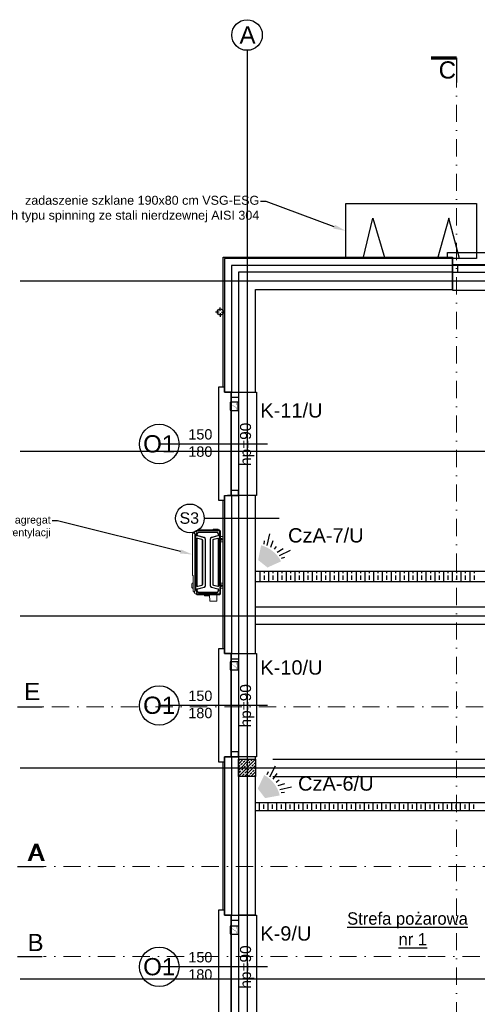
# Model space of a CAD drawing. Header units: millimetres. Extents: x -7023 to 53801, y 9849 to 33561.
# Tile 243 of 256: x 10553 to 11218, y 24014 to 25443. Entities that reach past the tile are written whole.
import ezdxf
from ezdxf.enums import TextEntityAlignment as Align

# ---------------------------------------------------------------- set-up
doc = ezdxf.new("R2010")
doc.units = ezdxf.units.MM
doc.linetypes.add('DASHDOT', pattern=[1, 0.5, -0.25, 0, -0.25])
doc.layers.get('0').update_dxf_attribs({"lineweight": 9})
doc.layers.add('.IE_podklad', color=252, linetype='Continuous')
doc.layers.add('IE_SSWiN', color=86, linetype='Continuous')
doc.styles.add('Arial', font='arial.ttf', dxfattribs={"height": 125})
doc.styles.add('MtX_Arial_2', font='txt')
doc.styles.add('Opisowy', font='arial.ttf')
doc.styles.get("Standard").update_dxf_attribs({"font": 'arial.ttf'})
doc.linetypes.add('ZIGZAG', pattern='A,0.00254,-5.08,[131,ltypeshp.shx,S=5.08,R=0,X=-5.08,Y=0],-10.16,[131,ltypeshp.shx,S=5.08,R=180,X=5.08,Y=0],-5.08', length=20.32254)

# ---------------------------------------------------------------- blocks, each defined once
blk = doc.blocks.new('AAT_KONTRKTRON')
blk.add_lwpolyline([(1, -8.3), (18.4, -8.3, 0.414214), (19.6, -7.1), (19.6, 10.4, 0.414214), (18.4, 11.6), (1, 11.6, 0.414214), (-0.2, 10.4), (-0.2, -7.1, 0.414214)], format="xyb", close=True)
at = {"const_width": 0.661}
for points in [[(1.8, -3), (6.4, -3), (13, 6.9)], [(13, -3), (17.7, -3)]]:
    blk.add_lwpolyline(points, dxfattribs=at)
blk = doc.blocks.new('A$C532745CC')
at = {"layer": 'IE_SSWiN'}
blk.add_hatch(color=256, dxfattribs=at).paths.add_polyline_path([(3.51, 1.29), (4.08, 3.03), (3.05, 4.07), (1.3, 3.52, 0.211193)])
for p, q in [((1.41, 2.8), (0, 2.31)), ((1.2, 3.15), (0.79, 3.05)), ((1.66, 2.35), (0.88, 1.99)), ((1.94, 1.94), (1.64, 1.64)), ((2.34, 1.66), (1.97, 0.89)), ((2.79, 1.4), (2.28, 0)), ((3.13, 1.19), (3.04, 0.78))]:
    blk.add_line(p, q, dxfattribs=at)

msp = doc.modelspace()

# ---------------------------------------------------------------- linework, layer by layer
at = {"layer": '.IE_podklad', "ltscale": 25}
for p, q in [((10883.6, 25399.2), (10883.6, 23307.1)), ((10554.1, 25063.9), (13853.1, 25063.9)), ((10554.1, 24816.9), (13853.1, 24816.9)), ((10554.1, 24577.9), (13536.7, 24577.9)), ((10554.1, 24356.9), (13853.1, 24356.9)), ((10554.1, 24050.9), (13853.1, 24050.9))]:
    msp.add_line(p, q, dxfattribs=at)
at = {"layer": '.IE_podklad', "linetype": 'ByBlock', "lineweight": -2}
for p, q in [((10911.3, 25179), (10903.3, 25179)), ((10608.4, 24715.4), (10600.4, 24715.4))]:
    msp.add_line(p, q, dxfattribs=at)
at = {"layer": '.IE_podklad', "linetype": 'ByBlock'}
for p, q in [((11027.1, 25096.4), (11027.1, 25176.4)), ((11027.1, 25176.4), (11217.1, 25176.4)), ((11217.1, 25176.4), (11217.1, 25096.4)), ((11052.1, 25096.4), (11066.2, 25154.8)), ((11066.2, 25154.8), (11083.8, 25096.4)), ((11176.6, 25154.8), (11160.3, 25096.4)), ((11192.1, 25096.4), (11176.6, 25154.8)), ((11217.1, 25096.4), (11027.1, 25096.4))]:
    msp.add_line(p, q, dxfattribs=at)
at = {"layer": '.IE_podklad'}
for p, q in [((10849.1, 25096.4), (10849.1, 25098.4)), ((10849.1, 25098.4), (11181.9, 25098.4)), ((11181.9, 25098.4), (11181.9, 25096.4)), ((10849.1, 24909.4), (10849.1, 25096.4)), ((11181.9, 25096.4), (10851.1, 25096.4)), ((10851.1, 25096.4), (10851.1, 24902.4)), ((11181.9, 25074.7), (11181.9, 25096.4)), ((11181.9, 25076.4), (10871.1, 25076.4)), ((10871.1, 25076.4), (10871.1, 24902.4)), ((11181.9, 25051.4), (11181.9, 25076.4)), ((10896.1, 24902.4), (10896.1, 25051.4)), ((10896.1, 25051.4), (11181.9, 25051.4)), ((10871.1, 24902.4), (10896.1, 24902.4)), ((10849.1, 24529.9), (10849.1, 24745.4)), ((10851.1, 24752.4), (10851.1, 24522.9)), ((10896.1, 24752.4), (10871.1, 24752.4)), ((10871.1, 24752.4), (10871.1, 24522.9)), ((10896.1, 24565.4), (10896.1, 24752.4)), ((10930.3, 24719.1), (10821.3, 24719.1)), ((10896.1, 24642.4), (11495.1, 24642.4)), ((10902.7, 24626.9), (10902.7, 24642.4)), ((10909, 24639.6), (10909, 24642.4)), ((10915.4, 24626.9), (10915.4, 24642.4)), ((10921.7, 24639.6), (10921.7, 24642.4)), ((10928.1, 24626.9), (10928.1, 24642.4)), ((10934.4, 24639.6), (10934.4, 24642.4)), ((10940.8, 24626.9), (10940.8, 24642.4)), ((10947.1, 24639.6), (10947.1, 24642.4)), ((10953.5, 24626.9), (10953.5, 24642.4)), ((10959.8, 24639.6), (10959.8, 24642.4)), ((10966.2, 24626.9), (10966.2, 24642.4)), ((10972.5, 24639.6), (10972.5, 24642.4)), ((10978.9, 24626.9), (10978.9, 24642.4)), ((10985.2, 24639.6), (10985.2, 24642.4)), ((10991.6, 24626.9), (10991.6, 24642.4)), ((10997.9, 24639.6), (10997.9, 24642.4)), ((11004.3, 24626.9), (11004.3, 24642.4)), ((11010.6, 24639.6), (11010.6, 24642.4)), ((11017, 24626.9), (11017, 24642.4)), ((11023.3, 24639.6), (11023.3, 24642.4)), ((11029.7, 24626.9), (11029.7, 24642.4)), ((11036, 24639.6), (11036, 24642.4)), ((11042.4, 24626.9), (11042.4, 24642.4)), ((11048.7, 24639.6), (11048.7, 24642.4)), ((11055.1, 24626.9), (11055.1, 24642.4)), ((11061.4, 24639.6), (11061.4, 24642.4)), ((11067.8, 24626.9), (11067.8, 24642.4)), ((11074.1, 24639.6), (11074.1, 24642.4)), ((11080.5, 24626.9), (11080.5, 24642.4)), ((11086.8, 24639.6), (11086.8, 24642.4)), ((11093.2, 24626.9), (11093.2, 24642.4)), ((11099.5, 24639.6), (11099.5, 24642.4)), ((11105.9, 24626.9), (11105.9, 24642.4)), ((11112.2, 24639.6), (11112.2, 24642.4)), ((11118.6, 24626.9), (11118.6, 24642.4)), ((11124.9, 24639.6), (11124.9, 24642.4)), ((11131.3, 24626.9), (11131.3, 24642.4)), ((11137.6, 24639.6), (11137.6, 24642.4)), ((11144, 24626.9), (11144, 24642.4)), ((11150.3, 24639.6), (11150.3, 24642.4)), ((11156.7, 24626.9), (11156.7, 24642.4)), ((11163, 24639.6), (11163, 24642.4)), ((11169.4, 24626.9), (11169.4, 24642.4)), ((11175.7, 24639.6), (11175.7, 24642.4)), ((11182.1, 24626.9), (11182.1, 24642.4)), ((11188.4, 24639.6), (11188.4, 24642.4)), ((11194.8, 24626.9), (11194.8, 24642.4)), ((11201.1, 24639.6), (11201.1, 24642.4)), ((11207.5, 24626.9), (11207.5, 24642.4)), ((11213.8, 24639.6), (11213.8, 24642.4)), ((11495.1, 24626.9), (10896.1, 24626.9)), ((10909, 24630.1), (10909, 24636.4)), ((10909, 24626.9), (10909, 24626.9)), ((10921.7, 24630.1), (10921.7, 24636.4)), ((10921.7, 24626.9), (10921.7, 24626.9)), ((10934.4, 24630.1), (10934.4, 24636.4)), ((10934.4, 24626.9), (10934.4, 24626.9)), ((10947.1, 24630.1), (10947.1, 24636.4)), ((10947.1, 24626.9), (10947.1, 24626.9)), ((10959.8, 24630.1), (10959.8, 24636.4)), ((10959.8, 24626.9), (10959.8, 24626.9)), ((10972.5, 24630.1), (10972.5, 24636.4)), ((10972.5, 24626.9), (10972.5, 24626.9)), ((10985.2, 24630.1), (10985.2, 24636.4)), ((10985.2, 24626.9), (10985.2, 24626.9)), ((10997.9, 24630.1), (10997.9, 24636.4)), ((10997.9, 24626.9), (10997.9, 24626.9)), ((11010.6, 24630.1), (11010.6, 24636.4)), ((11010.6, 24626.9), (11010.6, 24626.9)), ((11023.3, 24630.1), (11023.3, 24636.4)), ((11023.3, 24626.9), (11023.3, 24626.9)), ((11036, 24630.1), (11036, 24636.4)), ((11036, 24626.9), (11036, 24626.9)), ((11048.7, 24630.1), (11048.7, 24636.4)), ((11048.7, 24626.9), (11048.7, 24626.9)), ((11061.4, 24630.1), (11061.4, 24636.4)), ((11061.4, 24626.9), (11061.4, 24626.9)), ((11074.1, 24630.1), (11074.1, 24636.4)), ((11074.1, 24626.9), (11074.1, 24626.9)), ((11086.8, 24630.1), (11086.8, 24636.4)), ((11086.8, 24626.9), (11086.8, 24626.9)), ((11099.5, 24630.1), (11099.5, 24636.4)), ((11099.5, 24626.9), (11099.5, 24626.9)), ((11112.2, 24630.1), (11112.2, 24636.4)), ((11112.2, 24626.9), (11112.2, 24626.9)), ((11124.9, 24630.1), (11124.9, 24636.4)), ((11124.9, 24626.9), (11124.9, 24626.9)), ((11137.6, 24630.1), (11137.6, 24636.4)), ((11137.6, 24626.9), (11137.6, 24626.9)), ((11150.3, 24630.1), (11150.3, 24636.4)), ((11150.3, 24626.9), (11150.3, 24626.9)), ((11163, 24630.1), (11163, 24636.4)), ((11163, 24626.9), (11163, 24626.9)), ((11175.7, 24630.1), (11175.7, 24636.4)), ((11175.7, 24626.9), (11175.7, 24626.9)), ((11188.4, 24630.1), (11188.4, 24636.4)), ((11188.4, 24626.9), (11188.4, 24626.9)), ((11201.1, 24630.1), (11201.1, 24636.4)), ((11201.1, 24626.9), (11201.1, 24626.9)), ((11213.8, 24630.1), (11213.8, 24636.4)), ((11213.8, 24626.9), (11213.8, 24626.9)), ((10896.1, 24522.9), (10896.1, 24565.4)), ((10851.1, 24522.9), (10861.2, 24522.9)), ((10871.1, 24522.9), (10896.1, 24522.9)), ((10871.1, 24372.9), (10851.1, 24372.9)), ((10851.1, 24372.9), (10851.1, 24143.4)), ((10896.1, 24372.9), (10871.1, 24372.9)), ((10871.1, 24372.9), (10871.1, 24143.4)), ((10896.1, 24369.4), (10896.1, 24372.9)), ((10849.1, 24150.4), (10849.1, 24365.9)), ((10871.1, 24362.4), (10878, 24369.4)), ((10871.1, 24353.4), (10887, 24369.4)), ((10871.1, 24344.4), (10896, 24369.4)), ((10871.1, 24369.4), (10896.1, 24369.4)), ((10871.1, 24344.4), (10871.1, 24369.4)), ((10871.1, 24366.9), (10872.6, 24368.4)), ((10871.5, 24358.3), (10873.7, 24360.6)), ((10874.8, 24361.7), (10877.1, 24363.9)), ((10876, 24353.8), (10878.2, 24356.1)), ((10878.2, 24365.1), (10880.4, 24367.3)), ((10879.3, 24357.2), (10881.6, 24359.4)), ((10880, 24344.4), (10896.1, 24360.5)), ((10881.6, 24368.4), (10882.5, 24369.4)), ((10882.7, 24360.6), (10884.9, 24362.8)), ((10886.1, 24363.9), (10888.3, 24366.2)), ((10887.2, 24356.1), (10889.4, 24358.3)), ((10889.4, 24367.3), (10891.5, 24369.4)), ((10890.5, 24359.4), (10892.8, 24361.7)), ((10893.9, 24362.8), (10896.1, 24365)), ((10895, 24355), (10896, 24355.9)), ((10896.1, 24369.4), (10896.1, 24344.4)), ((10871.1, 24348.9), (10871.5, 24349.3)), ((10896.1, 24344.4), (10871.1, 24344.4)), ((10872.6, 24350.5), (10874.8, 24352.7)), ((10875.5, 24344.4), (10876, 24344.9)), ((10877.1, 24346), (10879.3, 24348.2)), ((10880.4, 24349.3), (10882.7, 24351.6)), ((10883.8, 24352.7), (10886.1, 24355)), ((10884.9, 24344.9), (10887.2, 24347.1)), ((10888.3, 24348.2), (10890.5, 24350.5)), ((10888.9, 24344.4), (10896, 24351.4)), ((10891.7, 24351.6), (10893.9, 24353.8)), ((10893.4, 24344.4), (10895, 24346)), ((10896.1, 24143.4), (10896.1, 24344.4)), ((11397.1, 24306.4), (10896.1, 24306.4)), ((10901.7, 24294.4), (10901.7, 24306.4)), ((10908.1, 24297.6), (10908.1, 24303.9)), ((10914.4, 24294.4), (10914.4, 24306.4)), ((10920.8, 24297.6), (10920.8, 24303.9)), ((10927.1, 24294.4), (10927.1, 24306.4)), ((10933.5, 24297.6), (10933.5, 24303.9)), ((10939.8, 24294.4), (10939.8, 24306.4)), ((10946.2, 24297.6), (10946.2, 24303.9)), ((10952.5, 24294.4), (10952.5, 24306.4)), ((10958.9, 24297.6), (10958.9, 24303.9)), ((10965.2, 24294.4), (10965.2, 24306.4)), ((10971.6, 24297.6), (10971.6, 24303.9)), ((10977.9, 24294.4), (10977.9, 24306.4)), ((10984.3, 24297.6), (10984.3, 24303.9)), ((10990.6, 24294.4), (10990.6, 24306.4)), ((10997, 24297.6), (10997, 24303.9)), ((11003.3, 24294.4), (11003.3, 24306.4)), ((11009.7, 24297.6), (11009.7, 24303.9)), ((11016, 24294.4), (11016, 24306.4)), ((11022.4, 24297.6), (11022.4, 24303.9)), ((11028.7, 24294.4), (11028.7, 24306.4)), ((11035.1, 24297.6), (11035.1, 24303.9)), ((11041.4, 24294.4), (11041.4, 24306.4)), ((11047.8, 24297.6), (11047.8, 24303.9)), ((11054.1, 24294.4), (11054.1, 24306.4)), ((11060.5, 24297.6), (11060.5, 24303.9)), ((11066.8, 24294.4), (11066.8, 24306.4)), ((11073.2, 24297.6), (11073.2, 24303.9)), ((11079.5, 24294.4), (11079.5, 24306.4)), ((11085.9, 24297.6), (11085.9, 24303.9)), ((11092.2, 24294.4), (11092.2, 24306.4)), ((11098.6, 24297.6), (11098.6, 24303.9)), ((11104.9, 24294.4), (11104.9, 24306.4)), ((11111.3, 24297.6), (11111.3, 24303.9)), ((11117.6, 24294.4), (11117.6, 24306.4)), ((11124, 24297.6), (11124, 24303.9)), ((11130.3, 24294.4), (11130.3, 24306.4)), ((11136.7, 24297.6), (11136.7, 24303.9)), ((11143, 24294.4), (11143, 24306.4)), ((11149.4, 24297.6), (11149.4, 24303.9)), ((11155.7, 24294.4), (11155.7, 24306.4)), ((11162.1, 24297.6), (11162.1, 24303.9)), ((11168.4, 24294.4), (11168.4, 24306.4)), ((11174.8, 24297.6), (11174.8, 24303.9)), ((11181.1, 24294.4), (11181.1, 24306.4)), ((11187.5, 24297.6), (11187.5, 24303.9)), ((11193.8, 24294.4), (11193.8, 24306.4)), ((11200.2, 24297.6), (11200.2, 24303.9)), ((11206.5, 24294.4), (11206.5, 24306.4)), ((11212.9, 24297.6), (11212.9, 24303.9)), ((11478.1, 24294.4), (10896.1, 24294.4)), ((10908.1, 24294.4), (10908.1, 24294.4)), ((10896.1, 24143.4), (10871.1, 24143.4))]:
    msp.add_line(p, q, dxfattribs=at)
at = {"layer": '.IE_podklad', "linetype": 'ZIGZAG'}
for p, q in [((11181.9, 25086.4), (10861.1, 25086.4)), ((10861.1, 25086.4), (10861.1, 24902.4)), ((10861.2, 24752.4), (10861.2, 24522.9)), ((10861.1, 24372.9), (10861.1, 24143.4))]:
    msp.add_line(p, q, dxfattribs=at)
at = {"layer": '.IE_podklad', "linetype": 'Continuous'}
for p, q in [((10843, 25018.6), (10838, 25018.6)), ((10844.7, 25020.3), (10844.7, 25025.4)), ((10844.7, 25017), (10844.7, 25011.9)), ((10846.4, 25018.6), (10851.4, 25018.6))]:
    msp.add_line(p, q, dxfattribs=at)
at = {"layer": '.IE_podklad', "linetype": 'Continuous', "lineweight": 0}
for p, q in [((10809.7, 24701.5), (10811.3, 24702.2)), ((10810.9, 24700.8), (10811.5, 24701.1)), ((10811.8, 24702.3), (10843.2, 24702.3)), ((10815.7, 24699.3), (10813, 24699.3)), ((10813, 24698.7), (10815.7, 24698.7)), ((10840.1, 24699.3), (10815.7, 24699.3)), ((10815.7, 24698.7), (10826.5, 24698.7)), ((10826.5, 24698.7), (10837.4, 24698.7)), ((10834.3, 24702.3), (10834.3, 24703.6)), ((10837.4, 24698.7), (10840.1, 24698.7)), ((10844, 24702), (10844.8, 24701.2)), ((10845.1, 24700.4), (10845.1, 24609.7)), ((10804.4, 24636.5), (10804.4, 24697)), ((10805.4, 24697.1), (10804.5, 24697.1)), ((10805.4, 24697.5), (10805.4, 24697.1)), ((10808, 24695.2), (10808, 24695.4)), ((10808, 24693.7), (10808, 24695.2)), ((10808, 24615.2), (10808, 24693.7)), ((10810.7, 24621.1), (10810.7, 24689.4)), ((10811.3, 24689.4), (10811.3, 24621.1)), ((10821.1, 24691.1), (10811.8, 24693.6)), ((10811.9, 24694.2), (10821.3, 24691.7)), ((10817.9, 24688.4), (10811.9, 24689.9)), ((10812.1, 24690.4), (10818, 24689)), ((10818.6, 24623.1), (10818.6, 24687.4)), ((10819.2, 24687.4), (10819.2, 24623.1)), ((10822.6, 24689.2), (10822.6, 24655.2)), ((10823.2, 24689.2), (10823.2, 24655.2)), ((10829.9, 24689.2), (10829.9, 24655.3)), ((10830.5, 24689.2), (10830.5, 24621.4)), ((10831.8, 24691.7), (10841.2, 24694.2)), ((10841.3, 24693.6), (10832, 24691.1)), ((10833.9, 24623.1), (10833.9, 24687.4)), ((10834.5, 24687.4), (10834.5, 24623.1)), ((10835.1, 24689), (10841, 24690.4)), ((10841.2, 24689.9), (10835.2, 24688.4)), ((10841.3, 24697.4), (10841.9, 24695.4)), ((10842.5, 24695.6), (10841.8, 24698.1)), ((10841.8, 24621.1), (10841.8, 24689.4)), ((10842.4, 24689.4), (10842.4, 24621.1)), ((10848.1, 24692.6), (10845.1, 24692.6)), ((10845.1, 24685.3), (10848.1, 24685.3)), ((10845.8, 24689.5), (10845.9, 24688.3)), ((10847, 24688.3), (10847, 24689.5)), ((10849.1, 24686.3), (10849.1, 24691.6)), ((10829.9, 24655.3), (10829.9, 24621.4)), ((10822.6, 24655.2), (10822.6, 24621.4)), ((10823.2, 24655.2), (10823.2, 24621.4)), ((10804.5, 24636.4), (10805.4, 24636.3)), ((10805.4, 24636.3), (10805.3, 24613)), ((10803.6, 24619), (10803.6, 24624.3)), ((10805.4, 24625.3), (10804.6, 24625.3)), ((10804.6, 24618), (10805.4, 24618)), ((10807.2, 24611.9), (10808, 24615.2)), ((10810.6, 24614.9), (10811, 24613.6)), ((10811.6, 24613.8), (10811.2, 24615.1)), ((10811.8, 24616.9), (10821.1, 24619.4)), ((10811.9, 24620.7), (10817.9, 24622.2)), ((10821.3, 24618.8), (10811.9, 24616.3)), ((10818, 24621.6), (10812.1, 24620.1)), ((10841.2, 24616.3), (10831.8, 24618.8)), ((10832, 24619.4), (10841.3, 24616.9)), ((10841, 24620.1), (10835.1, 24621.6)), ((10835.2, 24622.2), (10841.2, 24620.7)), ((10841.4, 24613.5), (10841.1, 24612.6)), ((10841.4, 24613.5), (10841.9, 24615.1)), ((10848.1, 24625.3), (10845.1, 24625.3)), ((10845.1, 24618), (10848.1, 24618)), ((10845.8, 24622.2), (10845.9, 24621)), ((10847, 24621), (10847, 24622.2)), ((10849.1, 24619), (10849.1, 24624.3)), ((10807.7, 24610.1), (10807.7, 24610.1)), ((10811.4, 24608.3), (10809.7, 24609.1)), ((10810.9, 24609.7), (10811.5, 24609.5)), ((10843.3, 24608.3), (10811.4, 24608.3)), ((10813, 24611.9), (10826.5, 24611.9)), ((10837.4, 24611.2), (10813, 24611.1)), ((10821.2, 24608.3), (10821.9, 24607)), ((10822.9, 24606.8), (10822.2, 24606.8)), ((10826.9, 24606.8), (10822.9, 24606.8)), ((10826.5, 24611.9), (10837.4, 24611.9)), ((10827.6, 24606.8), (10826.9, 24606.8)), ((10827.9, 24607), (10828.7, 24608.3)), ((10829.1, 24608.3), (10829.6, 24599.1)), ((10838.5, 24599.1), (10829.6, 24599.1)), ((10837.4, 24611.9), (10840.1, 24611.9)), ((10840.1, 24611.2), (10837.4, 24611.2)), ((10839.1, 24599.1), (10838.5, 24599.1)), ((10844.9, 24609.4), (10844.1, 24608.6))]:
    msp.add_line(p, q, dxfattribs=at)
at = {"layer": '.IE_podklad', "lineweight": 0}
for p, q in [((10811.4, 24698.1), (10810.6, 24695.6)), ((10843.1, 24701.1), (10811.5, 24701.1)), ((10834.3, 24703.6), (10841.9, 24703.6)), ((10841.9, 24703.6), (10841.9, 24702.3)), ((10812, 24697.9), (10811.2, 24695.4)), ((10811, 24613.6), (10811.3, 24612.4)), ((10811.6, 24613.8), (10812, 24612.6)), ((10843.1, 24609.5), (10811.5, 24609.5)), ((10839.5, 24599.5), (10839.5, 24608.3))]:
    msp.add_line(p, q, dxfattribs=at)
at = {"layer": '.IE_podklad', "ltscale": 0.5}
for p, q in [((11617.1, 24590.4), (10896.1, 24590.4)), ((10896.1, 24565.4), (11617.1, 24565.4)), ((10921.1, 24369.4), (12039.6, 24369.4)), ((10921.1, 24344.4), (12039.6, 24344.4))]:
    msp.add_line(p, q, dxfattribs=at)
at = {"layer": '.IE_podklad', "linetype": 'DASHDOT', "lineweight": 13, "ltscale": 50}
msp.add_line((10550.2, 24445.5), (13108.5, 24445.5), dxfattribs=at)
at = {"layer": '.IE_podklad', "lineweight": 30, "ltscale": 25}
for p, q in [((10550.2, 24445.5), (10586.1, 24445.5)), ((10552, 24213.9), (10588, 24213.9))]:
    msp.add_line(p, q, dxfattribs=at)
at = {"layer": '.IE_podklad', "ltscale": 25, "const_width": 5}
msp.add_lwpolyline([(11151, 25387.6), (11188, 25387.6)], dxfattribs=at)
at = {"layer": '.IE_podklad', "lineweight": 30, "ltscale": 25}
for points in [[(11188, 25387.6), (11188, 25351.7)], [(10550.2, 24213.9), (10586.1, 24213.9)], [(10550.2, 24083), (10586.1, 24083)]]:
    msp.add_lwpolyline(points, dxfattribs=at)
at = {"layer": '.IE_podklad', "linetype": 'DASHDOT', "lineweight": 13, "ltscale": 50}
for points in [[(11188, 25369.7), (11188, 23484.2)], [(11143, 24213.9), (11143, 24213.9), (10588.1, 24213.9)], [(13605.8, 24213.9), (11143, 24213.9)], [(11143, 24083), (11143, 24083), (10588.1, 24083)], [(12373.8, 24083), (11143, 24083)]]:
    msp.add_lwpolyline(points, dxfattribs=at)
at = {"layer": '.IE_podklad', "linetype": 'ByBlock', "lineweight": -2}
for points in [[(11010.2, 25142.6), (10911.3, 25179)], [(10786.9, 24671.1), (10608.4, 24715.4)]]:
    msp.add_lwpolyline(points, dxfattribs=at)
at = {"layer": '.IE_podklad'}
for points in [[(11181.9, 25096.4), (11174.9, 25096.4), (11174.9, 25105.2), (11338.9, 25105.2), (11338.9, 25096.4), (11331.9, 25096.4), (11331.9, 25086.2), (11181.9, 25086.2)], [(11181.9, 25076.4), (11331.9, 25076.4), (11331.9, 25087), (11181.9, 25087)], [(11181.9, 25076.4), (11189.7, 25076.4), (11189.7, 25087), (11181.9, 25087)], [(10851.1, 24902.4), (10851.1, 24909.4), (10842.2, 24909.4), (10842.2, 24745.4), (10851.1, 24745.4), (10851.1, 24752.4), (10861.2, 24752.4), (10861.2, 24902.4)], [(10871.1, 24902.4), (10871.1, 24752.4), (10860.4, 24752.4), (10860.4, 24902.4)], [(10871.1, 24902.4), (10871.1, 24894.5), (10860.4, 24894.5), (10860.4, 24902.4)], [(10871.1, 24752.4), (10871.1, 24759.6), (10860.4, 24759.6), (10860.4, 24752.4)], [(10851.1, 24522.9), (10851.1, 24529.9), (10842.2, 24529.9), (10842.2, 24365.9), (10851.1, 24365.9), (10851.1, 24372.9), (10861.2, 24372.9), (10861.2, 24522.9)], [(10871.1, 24522.9), (10871.1, 24372.9), (10860.4, 24372.9), (10860.4, 24522.9)], [(10871.1, 24522.9), (10871.1, 24515), (10860.4, 24515), (10860.4, 24522.9)], [(10871.1, 24372.9), (10871.1, 24380.1), (10860.4, 24380.1), (10860.4, 24372.9)], [(10851.1, 24143.4), (10851.1, 24150.4), (10842.2, 24150.4), (10842.2, 23986.4), (10851.1, 23986.4), (10851.1, 23993.4), (10861.2, 23993.4), (10861.2, 24143.4)], [(10871.1, 24143.4), (10871.1, 23993.4), (10860.4, 23993.4), (10860.4, 24143.4)], [(10871.1, 24143.4), (10871.1, 24135.5), (10860.4, 24135.5), (10860.4, 24143.4)]]:
    msp.add_lwpolyline(points, close=True, dxfattribs=at)
for points in [[(11181.9, 25096.4), (11181.9, 25050.2), (11331.9, 25050.2), (11331.9, 25092.2)], [(10851.1, 24902.4), (10897.3, 24902.4), (10897.3, 24752.4), (10855.2, 24752.4)], [(10913.5, 24827.1), (10756.1, 24827.1)], [(10851.1, 24522.9), (10897.3, 24522.9), (10897.3, 24372.9), (10855.2, 24372.9)], [(10913.5, 24447.6), (10756.1, 24447.6)], [(10851.1, 24143.4), (10897.3, 24143.4), (10897.3, 23993.4), (10855.2, 23993.4)], [(10913.5, 24068.1), (10756.1, 24068.1)]]:
    msp.add_lwpolyline(points, dxfattribs=at)
at = {"layer": '.IE_podklad', "linetype": 'Continuous'}
for centre, radius in [((10883.6, 25420.8), 22.2), ((10844.7, 25018.6), 4.5)]:
    msp.add_circle(centre, radius, dxfattribs=at)
at = {"layer": '.IE_podklad'}
for centre, radius in [((10756.1, 24827.1), 28.7), ((10800.6, 24719.2), 20.8), ((10756.1, 24447.6), 28.7), ((10756.1, 24068.1), 28.7)]:
    msp.add_circle(centre, radius, dxfattribs=at)
at = {"layer": '.IE_podklad', "linetype": 'Continuous', "lineweight": 0}
for centre, radius, start, end in [((10811.8, 24701.2), 1.08, 90, 114.6228), ((10804.5, 24696.9), 0.204, 95, 152.5659), ((10812.2, 24695.2), 0.98, 163.4705, 255), ((10811.8, 24689.4), 0.48, 75.9833, 180), ((10817.7, 24687.4), 0.98, 0, 75.9834), ((10820.6, 24689.2), 2.6, 360, 75), ((10832.5, 24689.2), 2.6, 105, 180), ((10835.4, 24687.4), 0.98, 104.0166, 180), ((10840.9, 24695.2), 0.98, 285, 16.5295), ((10841.3, 24689.4), 0.48, 0, 104.0167), ((10846.4, 24689.5), 0.6, 359.6384, 180.3616), ((10846.4, 24688.3), 0.592, 180.3616, 359.6384), ((10848.1, 24691.6), 1, 0, 90), ((10848.1, 24686.3), 1, 270, 0), ((10804.5, 24636.6), 0.169, 191.7049, 269.2242), ((10812.2, 24615.4), 0.98, 105, 196.5295), ((10811.8, 24621.1), 0.48, 180, 284.0167), ((10817.7, 24623.1), 0.98, 284.0166, 0), ((10820.6, 24621.4), 2.6, 285, 360), ((10832.5, 24621.4), 2.6, 180, 255), ((10835.4, 24623.1), 0.98, 180, 255.9834), ((10841.3, 24621.1), 0.48, 255.9833, 0), ((10840.9, 24615.4), 0.98, 343.4705, 75), ((10846.4, 24622.2), 0.6, 359.6384, 180.3616), ((10846.4, 24621), 0.592, 180.3616, 359.6384), ((10848.1, 24624.3), 1, 0, 90), ((10848.1, 24619), 1, 270, 0), ((10822.2, 24607.2), 0.38, 210, 270), ((10827.6, 24607.2), 0.38, 270, 330), ((10839.1, 24599.6), 0.5, 270, 345.5225)]:
    msp.add_arc(centre, radius, start, end, dxfattribs=at)
at = {"layer": '.IE_podklad', "linetype": 'Continuous', "lineweight": 0, "extrusion": (0, 0, -1)}
for centre, radius, start, end in [((-10843.2, 24701.2), 1.08, 90, 135), ((-10844, 24700.4), 1.08, 135, 180), ((-10812.2, 24695.2), 1.58, 285, 16.5294), ((-10811.8, 24689.4), 1.08, 0, 104.0166), ((-10817.7, 24687.4), 1.58, 104.0166, 180), ((-10820.6, 24689.2), 2, 105, 180), ((-10832.5, 24689.2), 2, 0, 75), ((-10835.4, 24687.4), 1.58, 0, 75.9834), ((-10841.3, 24689.4), 1.08, 75.9834, 180), ((-10840.9, 24695.2), 1.58, 163.4706, 255), ((-10804.6, 24624.3), 1, 0, 90), ((-10804.6, 24619), 1, 270, 0), ((-10812.2, 24615.4), 1.58, 343.4706, 75), ((-10811.8, 24621.1), 1.08, 255.9834, 0), ((-10817.7, 24623.1), 1.58, 180, 255.9834), ((-10820.6, 24621.4), 2, 180, 255), ((-10832.5, 24621.4), 2, 285, 0), ((-10835.4, 24623.1), 1.58, 284.0166, 0), ((-10841.3, 24621.1), 1.08, 180, 284.0166), ((-10840.9, 24615.4), 1.58, 105, 196.5294), ((-10843.3, 24609.4), 1.08, 225, 270), ((-10844.1, 24610.2), 1.08, 206.2569, 225)]:
    msp.add_arc(centre, radius, start, end, dxfattribs=at)
at = {"layer": '.IE_podklad', "linetype": 'Continuous', "lineweight": 0}
for centre, major_axis, ratio, start_param, end_param in [((10807.1, 24698.8), (0.0738, 0.0946), 0.998984, 4.340516, 5.108379), ((10813, 24697.7), (0, -1.64), 0.995519, 3.141593, 4.441128), ((10813, 24697.6), (0, -1.05), 0.995519, 3.141593, 4.417344), ((10840.1, 24697.6), (0, -1.76), 0.995519, 1.850018, 3.141593), ((10840.1, 24696.9), (0, -1.76), 0.701022, 1.850018, 3.141593), ((10813, 24612.9), (0, -1.76), 0.995519, 4.991611, 6.283185), ((10813, 24612.9), (0, -1.05), 0.995519, 5.007433, 6.283185), ((10840.1, 24612.9), (0, -1.05), 0.995519, 6.283185, 7.558937), ((10840.1, 24612.8), (0, -1.64), 0.995519, -0.000001, 1.299534), ((10841.8, 24613.7), (0.66, 2.17), 0.156049, 4.132135, 5.372092), ((10807.1, 24611.8), (0.0971, 0.0705), 0.993265, 5.919446, 6.693002), ((10807.8, 24610.1), (0.125, 0.034), 0.000424, 3.097492, 3.186821)]:
    msp.add_ellipse(centre, major_axis=major_axis, ratio=ratio, start_param=start_param, end_param=end_param, dxfattribs=at)
for points, degree in [([(10807.2, 24698.7), (10805.5, 24697.6)], 1), ([(10807.7, 24700.5), (10807.2, 24698.7)], 1), ([(10807.8, 24700.6), (10808.4, 24700.9), (10809.1, 24701.2), (10809.7, 24701.5)], 3), ([(10810.3, 24700.2), (10810.4, 24700.4), (10810.7, 24700.7), (10810.9, 24700.8)], 3), ([(10843.8, 24700.4), (10843.6, 24700.6), (10843.4, 24700.8), (10843.1, 24701.1)], 3), ([(10843.9, 24655.3), (10843.8, 24700.4)], 1), ([(10807.9, 24695.8), (10807.9, 24695.6), (10808, 24695.5), (10808, 24695.4)], 3), ([(10809, 24655.2), (10809, 24668.6), (10809, 24681.9), (10809, 24695.3)], 3), ([(10843.9, 24655.3), (10843.9, 24641.4), (10843.9, 24627.5), (10843.9, 24613.6)], 3), ([(10809, 24655.2), (10809, 24641.9), (10809, 24628.6), (10809, 24615.3)], 3), ([(10805.4, 24612.9), (10806.3, 24612.4), (10807.1, 24611.9)], 2), ([(10843.9, 24613.6), (10843.9, 24612.3), (10843.9, 24611.3), (10843.9, 24610.2)], 3), ([(10807.2, 24611.8), (10807.4, 24611), (10807.7, 24610.1)], 2), ([(10809.7, 24609.1), (10809, 24609.4), (10808.4, 24609.7), (10807.8, 24610)], 3), ([(10810.3, 24610.4), (10810.4, 24610.1), (10810.7, 24609.8), (10810.9, 24609.7)], 3), ([(10843.8, 24610.2), (10843.6, 24610), (10843.4, 24609.7), (10843.2, 24609.5)], 3)]:
    msp.add_open_spline(points, degree=degree, dxfattribs=at)
for points, knots in [([(10807.9, 24695.8), (10807.8, 24696.3), (10807.7, 24696.9), (10807.4, 24697.8), (10807.3, 24698.3), (10807.2, 24698.7)], [0, 0, 0, 0, 0.562723, 0.562723, 1, 1, 1, 1]), ([(10807.8, 24700.6), (10807.8, 24700.6), (10807.8, 24700.6), (10807.8, 24700.6), (10807.8, 24700.6), (10807.8, 24700.6), (10807.8, 24700.6), (10807.7, 24700.5), (10807.7, 24700.5), (10807.7, 24700.5)], [0, 0, 0, 0, 0.021455, 0.021455, 0.228091, 0.228091, 0.613949, 0.613949, 1, 1, 1, 1]), ([(10809, 24695.3), (10809.6, 24697.7), (10809.7, 24698.2), (10810, 24699.1), (10810.2, 24699.7), (10810.3, 24700.2)], [0, 0, 0, 0, 0.489998, 0.489998, 1, 1, 1, 1]), ([(10805.5, 24697.6), (10805.5, 24697.6), (10805.5, 24697.6), (10805.4, 24697.6), (10805.4, 24697.6), (10805.4, 24697.5), (10805.4, 24697.5), (10805.4, 24697.5)], [0, 0, 0, 0, 0.43774, 0.43774, 0.874832, 0.874832, 1, 1, 1, 1]), ([(10805.4, 24612.9), (10805.4, 24612.9), (10805.4, 24612.9), (10805.4, 24613), (10805.4, 24613), (10805.4, 24613), (10805.4, 24613), (10805.3, 24613)], [0, 0, 0, 0, 0.436961, 0.436961, 0.873268, 0.873268, 1, 1, 1, 1]), ([(10809, 24615.3), (10809.6, 24612.9), (10809.7, 24612.4), (10810, 24611.4), (10810.2, 24610.9), (10810.3, 24610.4)], [0, 0, 0, 0, 0.489998, 0.489998, 1, 1, 1, 1]), ([(10807.7, 24610.1), (10807.7, 24610.1), (10807.7, 24610.1), (10807.7, 24610), (10807.7, 24610), (10807.7, 24610), (10807.8, 24610), (10807.8, 24610), (10807.8, 24610), (10807.8, 24610)], [0, 0, 0, 0, 0.386059, 0.386059, 0.771926, 0.771926, 0.978513, 0.978513, 1, 1, 1, 1])]:
    msp.add_open_spline(points, degree=3, knots=knots, dxfattribs=at)
at = {"layer": '.IE_podklad'}
for points in [[(11011.2, 25145.4), (11027.1, 25136.4), (11009.1, 25139.8)], [(10787.6, 24674), (10804.4, 24666.7), (10786.2, 24668.2)]]:
    msp.add_solid(points, dxfattribs=at)

# ---------------------------------------------------------------- block references
at = {"layer": 'IE_SSWiN', "xscale": 0.5930077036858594, "yscale": 0.5930077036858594, "zscale": 0.5930077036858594, "rotation": 90}
for p in [(10866, 24876.1), (10866, 24499.3), (10866.1, 24115.8)]:
    msp.add_blockref('AAT_KONTRKTRON', p, dxfattribs=at)
at = {"layer": 'IE_SSWiN', "lineweight": 18, "xscale": -11.86421400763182, "yscale": 11.86421400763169, "zscale": 11.86421400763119}
for p, rotation in [((10943.9, 24699.8), 96.11826848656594), ((10952, 24356.1), 82.1224723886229)]:
    msp.add_blockref('A$C532745CC', p, dxfattribs=dict(at, rotation=rotation))

# ---------------------------------------------------------------- texts
at = {"layer": '.IE_podklad', "linetype": 'Continuous'}
for s, height, rotation, style, p in [('hp=90', 16, 90, 'Opisowy', (10889.4, 24795.2)), ('150', 15, 360, 'Opisowy', (10798.3, 24833.6)), ('180', 15, 360, 'Opisowy', (10798.3, 24808.6)), ('hp=90', 16, 90, 'Opisowy', (10889.4, 24415.7)), ('150', 15, 360, 'Opisowy', (10798.3, 24454.1)), ('180', 15, 360, 'Opisowy', (10798.3, 24429.1)), ('%%UStrefa pożarowa', 18, 360, 'MtX_Arial_2', (11029, 24129.3)), ('%%Unr 1', 18, 360, 'MtX_Arial_2', (11103.6, 24099.2)), ('hp=90', 16, 90, 'Opisowy', (10889.4, 24036.5)), ('150', 15, 360, 'Opisowy', (10798.3, 24074.6)), ('180', 15, 360, 'Opisowy', (10798.3, 24049.6))]:
    msp.add_text(s, height=height, rotation=rotation, dxfattribs=dict(at, style=style)).set_placement(p)
at = {"layer": '.IE_podklad', "linetype": 'Continuous', "style": 'Opisowy'}
for s, height, p in [('O1', 25, (10732.7, 24814.9)), ('S3', 16.64, (10785.5, 24711.3)), ('O1', 25, (10732.7, 24435.4)), ('O1', 25, (10732.7, 24055.9))]:
    msp.add_text(s, height=height, dxfattribs=at).set_placement(p)
at = {"layer": '.IE_podklad', "linetype": 'Continuous', "ltscale": 25, "style": 'Arial'}
for s, p in [('E', (10559.9, 24455.3)), ('A', (10566.7, 24221.8))]:
    msp.add_text(s, height=25, dxfattribs=at).set_placement(p)
at = {"layer": '.IE_podklad', "insert": (10872.7, 25433.3), "char_height": 25, "width": 492.116, "attachment_point": 1}
msp.add_mtext('{\\fArial|b0|i0|c238|p34;A}', dxfattribs=at)
at = {"layer": '.IE_podklad', "ltscale": 25, "char_height": 25, "attachment_point": 1, "style": 'Arial'}
for s, heights, insert in [('C', [-25.9], (11161.9, 25382.6)), ('A', [-25], (10564.8, 24246.8)), ('B', [-25], (10564.8, 24116))]:
    msp.add_mtext_dynamic_manual_height_columns(s, width=190.33, gutter_width=1, heights=heights, dxfattribs=dict(at, insert=insert))
at = {"layer": '.IE_podklad', "attachment_point": 3}
for s, insert, char_height in [('\\pxqr;zadaszenie szklane 190x80 cm VSG-ESG\\Pna zawiesiach typu spinning ze stali nierdzewnej AISI 304', (10901.3, 25187.4), 13), ('\\pxqr;agregat\\Pwg. PT wentylacji', (10598.4, 24722.6), 11)]:
    msp.add_mtext(s, dxfattribs=dict(at, insert=insert, char_height=char_height))
at = {"layer": 'IE_SSWiN', "linetype": 'Continuous'}
for s, p in [('K-11/U', (10902.9, 24886.3)), ('CzA-7/U', (10943.2, 24704.9)), ('K-10/U', (10902.9, 24513.1)), ('CzA-6/U', (10957.7, 24344.7)), ('K-9/U', (10902.9, 24127))]:
    msp.add_text(s, height=20.78, dxfattribs=at).set_placement(p, align=Align.TOP_LEFT)

doc.saveas('drawing.dxf')
